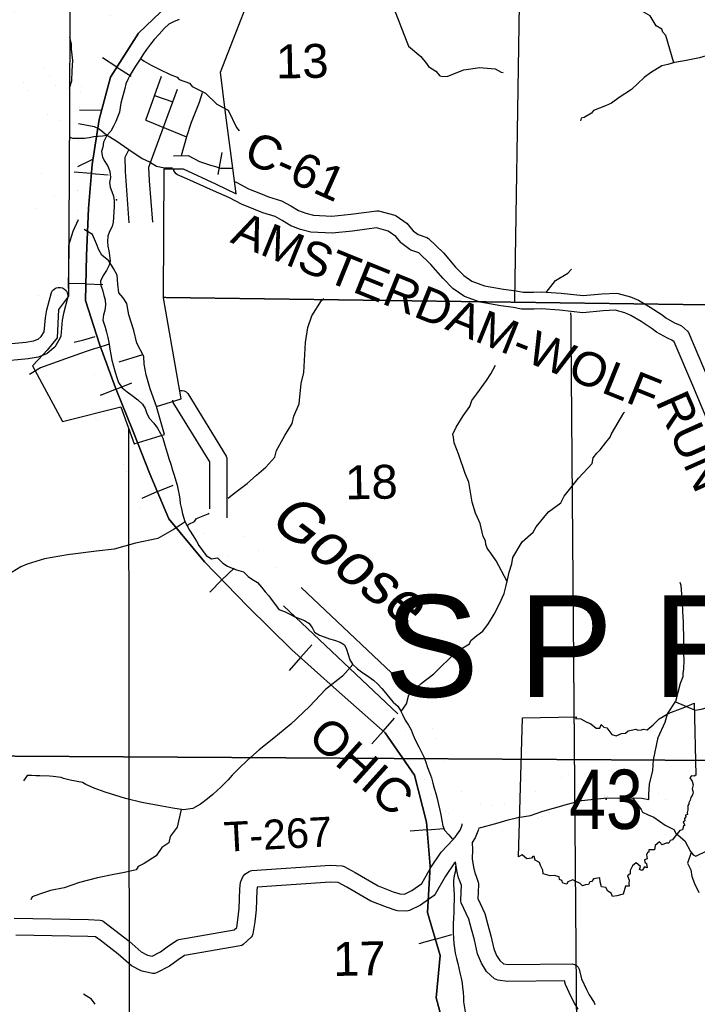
# Model space of a CAD drawing. Header units: feet. Extents: x -155 to 2562643, y -56 to 364810.
# Tile 73 of 121: x 2437734 to 2445731, y 287517 to 299133. Entities that reach past the tile are written whole.
import ezdxf
from ezdxf.enums import TextEntityAlignment as Align

# ---------------------------------------------------------------- set-up
doc = ezdxf.new("R2010")
doc.units = ezdxf.units.FT
doc.header["$MEASUREMENT"] = 0
for name, pattern in [('CENTER', [2, 1.25, -0.25, 0.25, -0.25]), ('HIDDEN2', [0.1875, 0.125, -0.0625]), ('water', [0])]:
    doc.linetypes.add(name, pattern=pattern)
for name, color, linetype in [('62', 7, 'Continuous'), ('COUNTY-LINE', 4, 'CENTER'), ('COUNTY-RD', 7, 'Continuous'), ('CR-TEXT', 7, 'Continuous'), ('HTEXT', 3, 'Continuous'), ('INCORPORATED', 3, 'Continuous'), ('RAILROAD', 6, 'Continuous'), ('RT-MKR', 7, 'Continuous'), ('SECTION', 8, 'HIDDEN2'), ('SECTION-TEXT', 8, 'Continuous'), ('STATE-RT', 2, 'Continuous'), ('STREET-URBAN', 15, 'Continuous'), ('TR-TEXT', 6, 'Continuous'), ('TWP-RD', 6, 'Continuous'), ('WATER-TEXT', 1, 'Continuous'), ('WATERWAY', 14, 'water')]:
    doc.layers.add(name, color=color, linetype=linetype)
doc.styles.add('ARIAL', font='arial.ttf')

# ---------------------------------------------------------------- blocks, each defined once
blk = doc.blocks.new('SR3')
at = {"layer": '62', "color": 0, "linetype": 'Continuous'}
blk.add_line((-834, -543), (-794, 884), dxfattribs=at)
for points in [[(-794, 884), (-240, 893), (-249, 876), (-197, 872), (-141, 842), (-94, 823), (-37, 777), (-2, 778), (12, 815), (39, 786), (70, 781), (124, 713), (168, 698), (222, 722), (262, 725), (291, 749), (367, 768), (388, 756), (428, 759), (448, 768), (484, 760), (545, 812), (609, 873), (707, 931), (853, 985), (968, 1034), (985, 294)], [(985, 294), (968, 283), (941, 288), (924, 267), (946, 233), (956, 196), (947, 156), (956, 122), (950, 94), (933, 67), (927, 40), (913, 12), (914, -3), (901, -16), (903, -62), (896, -88), (899, -110), (877, -115), (882, -134), (868, -148), (871, -172), (855, -188), (870, -219), (858, -229), (848, -266), (820, -274), (763, -343), (744, -369), (721, -376), (709, -403), (681, -403), (640, -421), (613, -389), (566, -428), (560, -472), (501, -471), (503, -494), (490, -500), (478, -523), (485, -563), (457, -573), (460, -596), (478, -610), (486, -655), (456, -646), (432, -683), (407, -674), (415, -643), (373, -605), (333, -635), (312, -684), (312, -717), (282, -737), (301, -783), (298, -815), (299, -845), (261, -844), (239, -926)], [(239, -926), (174, -942), (129, -951), (114, -914), (81, -895), (61, -857), (15, -852), (4, -800), (-2, -759), (-65, -769), (-82, -795), (-104, -801), (-117, -827), (-148, -829), (-180, -841), (-202, -816), (-255, -791), (-279, -778), (-330, -798), (-340, -822), (-380, -812), (-390, -785), (-414, -777), (-419, -748), (-471, -733), (-511, -739), (-581, -716), (-585, -679), (-609, -633), (-621, -602), (-665, -577), (-674, -540), (-689, -541), (-701, -556), (-751, -563), (-770, -548), (-798, -522), (-834, -543)]]:
    blk.add_lwpolyline(points, dxfattribs=at)
at = {"layer": 'RT-MKR', "color": 0, "linetype": 'Continuous'}
blk.add_lwpolyline([(-794, 884), (-240, 893), (-249, 876), (-197, 872), (-141, 842), (-94, 823), (-37, 777), (-2, 778), (12, 815), (39, 786), (70, 781), (124, 713), (168, 698), (222, 722), (262, 725), (291, 749), (367, 768), (388, 756), (428, 759), (448, 768), (484, 760), (545, 812), (609, 873), (707, 931), (853, 985), (968, 1034), (985, 294), (985, 294), (968, 283), (941, 288), (924, 267), (946, 233), (956, 196), (947, 156), (956, 122), (950, 94), (933, 67), (927, 40), (913, 12), (914, -3), (901, -16), (903, -62), (896, -88), (899, -110), (877, -115), (882, -134), (868, -148), (871, -172), (855, -188), (870, -219), (858, -229), (848, -266), (820, -274), (763, -343), (744, -369), (721, -376), (709, -403), (681, -403), (640, -421), (613, -389), (566, -428), (560, -472), (501, -471), (503, -494), (490, -500), (478, -523), (485, -563), (457, -573), (460, -596), (478, -610), (486, -655), (456, -646), (432, -683), (407, -674), (415, -643), (373, -605), (333, -635), (312, -684), (312, -717), (282, -737), (301, -783), (298, -815), (299, -845), (261, -844), (239, -926), (239, -926), (174, -942), (129, -951), (114, -914), (81, -895), (61, -857), (15, -852), (4, -800), (-2, -759), (-65, -769), (-82, -795), (-104, -801), (-117, -827), (-148, -829), (-180, -841), (-202, -816), (-255, -791), (-279, -778), (-330, -798), (-340, -822), (-380, -812), (-390, -785), (-414, -777), (-419, -748), (-471, -733), (-511, -739), (-581, -716), (-585, -679), (-609, -633), (-621, -602), (-665, -577), (-674, -540), (-689, -541), (-701, -556), (-751, -563), (-770, -548), (-798, -522), (-834, -543), (-834, -543), (-794, 884)], close=True, dxfattribs=at)
at = {"layer": 'RT-MKR', "color": 0}
blk.add_point((63, 48), dxfattribs=at)

msp = doc.modelspace()

# ---------------------------------------------------------------- linework, layer by layer
at = {"layer": 'COUNTY-LINE', "const_width": 0.04, "flags": 128}
msp.add_lwpolyline([(2433767.48, 280068.62), (2433960.36, 295947.48), (2438311, 295873.37), (2438331, 300369.98), (2438397.21, 303924.39), (2438397.21, 303924.39), (2438465.08, 307568.07), (2438513.28, 317317.19), (2438705.4, 328072.08), (2438705.4, 328072.08), (2454632.61, 328014.9), (2454632.61, 328014.9), (2454865.23, 354559.61)], dxfattribs=at)
at = {"layer": 'COUNTY-RD'}
for points in [[(2445898.41, 294291.8), (2445676.72, 294816.57), (2445456.49, 295332.34), (2445431.8, 295354.32), (2445377.25, 295375.25), (2445249.55, 295448.08), (2445197.95, 295487.32), (2445069.5, 295573.2), (2444946.42, 295643.81), (2444875.12, 295673.45), (2444763.02, 295705.01), (2444617.92, 295700.27), (2444381.49, 295676.84), (2444104.16, 295706.36), (2443886.47, 295723.1), (2443803.99, 295717.56), (2443655.53, 295718.9), (2443560.8, 295736.31), (2443410.67, 295757.24), (2443167.4, 295800.43), (2442981.8, 295868.31), (2442970.31, 295874.29), (2442845.8, 295961.19), (2442730.49, 296078.51), (2442587.91, 296246.88), (2442444.54, 296384.79), (2442351.59, 296416.06), (2442337.58, 296423.39), (2442245.31, 296492.07), (2442236.81, 296500.1), (2442173.71, 296575.44), (2442083.17, 296639.48), (2441946.79, 296676.2), (2441663.39, 296638.33), (2441423.3, 296616.79), (2441169.55, 296626.67), (2441049.41, 296658.76), (2440934.88, 296701.97), (2440831.63, 296765.85), (2440748.54, 296811.44), (2440604.04, 296853.24), (2440498.62, 296899.24), (2440352.37, 296957.68), (2440209.56, 297031.63), (2440022.25, 297112.91), (2439705.64, 297256.6), (2439597.5, 297302.62), (2439579.26, 297315.83), (2439564.4, 297332.78), (2439553.69, 297352.61), (2439547.85, 297373.66)], [(2440270.06, 297223.39), (2440295.46, 297212.37), (2440435.65, 297139.78), (2440575.74, 297083.8), (2440672.11, 297041.75), (2440825.36, 296997.42), (2440932.42, 296938.67), (2441023.62, 296882.25), (2441110.66, 296849.41), (2441199.62, 296825.65), (2441418.23, 296817.13), (2441641.2, 296837.15), (2441950.02, 296878.41), (2441969.85, 296877.12), (2442160.91, 296825.67), (2442176.91, 296818.15), (2442305.06, 296727.51), (2442314.57, 296718.75), (2442378.85, 296642), (2442437.91, 296598.03)], [(2442437.91, 296598.03), (2442540.07, 296563.67), (2442559.03, 296552.17), (2442733.93, 296383.94), (2442878.33, 296213.41), (2442975.46, 296114.59), (2443068.79, 296049.45), (2443219.62, 295994.29), (2443441.98, 295954.81), (2443592.7, 295933.79), (2443674.64, 295918.74), (2443798.18, 295917.62), (2443887.43, 295923.62), (2444122.42, 295905.54), (2444382.21, 295877.9), (2444604.79, 295899.95), (2444779.64, 295905.66), (2444794.92, 295903.8), (2444940.83, 295862.73), (2445034.93, 295823.61), (2445174.97, 295743.26), (2445314.17, 295650.2), (2445360.1, 295615.27), (2445463.1, 295556.53), (2445528.93, 295531.28), (2445544.42, 295521.85), (2445614.43, 295459.5), (2445627.32, 295441.57), (2445860.8, 294894.76)], [(2437137.72, 295267.07), (2437808.52, 295329.35), (2437896.66, 295345.07), (2437950.84, 295365.83), (2437989.26, 295396.27), (2438022.69, 295452.68), (2438039.04, 295614.6), (2438054.56, 295709.05), (2438109.53, 295913.85), (2438122.71, 295936.65), (2438141.34, 295955.26), (2438164.14, 295968.41), (2438189.58, 295975.22), (2438215.91, 295975.2), (2438241.34, 295968.38), (2438264.14, 295955.2), (2438282.75, 295936.57), (2438295.9, 295913.77), (2438302.71, 295888.33), (2438302.69, 295862), (2438250.3, 295666.81), (2438237.4, 295588.31), (2438218.37, 295399.79), (2438211.56, 295379.08), (2438147.21, 295270.49), (2438135.14, 295256.68), (2438057.06, 295194.82), (2438043.81, 295187.27), (2437950.46, 295151.51), (2437835.37, 295130.99), (2437176.88, 295069.85)], [(2439622.25, 294759.22), (2439623.62, 294759.63), (2439649.95, 294760.35), (2439675.55, 294754.24), (2439698.71, 294741.71), (2439717.83, 294723.61), (2440171.34, 293985.72), (2440178.88, 293959.14), (2440180.17, 293254.48)], [(2439979.97, 293363.98), (2439978.96, 293916.77), (2439547.44, 294618.89), (2439539.93, 294644.12)]]:
    msp.add_lwpolyline(points, dxfattribs=at)
at = {"layer": 'INCORPORATED'}
msp.add_lwpolyline([(2438328.85, 299887.68), (2438324.58, 298927.47), (2438321.91, 298325.53), (2438320.73, 298061.4), (2438317.61, 297359.45), (2438311.39, 295960.73), (2438311, 295873.37), (2438311, 295873.37), (2438193.12, 295715.63), (2438177.93, 295380.58), (2438059.74, 295234), (2438010.02, 295182.78), (2438010.02, 295182.78), (2437886.82, 295048.01), (2438239.95, 294391.65), (2438926.08, 294565.81), (2438926.08, 294565.81), (2439084.88, 294128.03), (2439442.4, 294241.46), (2439347.2, 294568), (2439639.53, 294660.03), (2439431.72, 295852.8), (2439431.72, 295852.8), (2439437.86, 297372.72), (2439664.44, 297374.66), (2440051.75, 297192.62), (2440287.21, 297080.09), (2440251.12, 297381.68), (2440205.74, 297706.43), (2440158.47, 298066.27), (2440103.41, 298514.15), (2440103.41, 298514.15), (2440618.28, 299839.41)], dxfattribs=at)
at = {"layer": 'RAILROAD'}
for p, q in [((2438882.16, 298575.12), (2438711.31, 298683.78)), ((2438882.16, 298575.12), (2439051.25, 298467.59)), ((2438579.31, 297318.13), (2438377.56, 297335.11)), ((2438579.31, 297318.13), (2438779, 297301.32)), ((2438515.7, 296016.39), (2438313.3, 296021.72)), ((2438515.7, 296016.39), (2438716.02, 296011.11)), ((2438872.57, 294773.96), (2439058.62, 294848.4)), ((2438872.57, 294773.96), (2438684.58, 294698.75)), ((2439360.71, 293565.16), (2439174.27, 293486.21)), ((2439360.71, 293565.16), (2439545.24, 293643.31)), ((2440121.64, 292522.92), (2440264.82, 292663.13)), ((2440121.64, 292522.92), (2439976.98, 292381.27)), ((2441048.95, 291606.9), (2441182.63, 291756.18)), ((2441048.95, 291606.9), (2440913.88, 291456.06)), ((2442023.52, 290741), (2442156.16, 290891.21)), ((2442023.52, 290741), (2441889.5, 290589.23)), ((2442543.79, 289574.09), (2442341.97, 289557.82)), ((2442543.79, 289574.09), (2442743.53, 289590.2)), ((2442639.9, 288285.78), (2442832.2, 288342.15)), ((2442639.9, 288285.78), (2442445.6, 288228.82))]:
    msp.add_line(p, q, dxfattribs=at)
at = {"layer": 'RAILROAD', "const_width": 0.08}
msp.add_lwpolyline([(2439657.85, 299479.08), (2439136.14, 298974.49), (2438806.33, 298455.89), (2438672.4, 297955.31), (2438588.45, 297426.7), (2438544.47, 296904.09), (2438524.48, 296349.45), (2438510.49, 295818.84), (2438676.4, 295306.24), (2438866.29, 294789.65), (2439072.18, 294275.05), (2439272.07, 293774.47), (2439495.94, 293245.86), (2439913.71, 292735.27), (2440427.42, 292210.66), (2440947.13, 291698.07), (2441474.83, 291225.52), (2442048.51, 290718.93), (2442392.32, 290218.35), (2442536.24, 289667.72), (2442578.22, 289147.11), (2442548.23, 288598.48), (2442696.15, 288093.89), (2442650.18, 287593.31), (2442790.1, 287068.71)], dxfattribs=at)
at = {"layer": 'RAILROAD'}
for points in [[(2442790.1, 287068.71), (2442650.18, 287593.31), (2442696.15, 288093.89), (2442548.23, 288598.48), (2442578.22, 289147.11), (2442536.24, 289667.72), (2442392.32, 290218.35), (2442048.51, 290718.93), (2441474.83, 291225.52), (2440947.13, 291698.07), (2440427.42, 292210.66), (2439913.71, 292735.27), (2439495.94, 293245.86), (2439272.07, 293774.47), (2439072.18, 294275.05), (2438866.29, 294789.65), (2438676.4, 295306.24), (2438510.49, 295818.84), (2438524.48, 296349.45), (2438544.47, 296904.09), (2438588.45, 297426.7), (2438672.4, 297955.31), (2438806.33, 298455.89), (2439136.14, 298974.49), (2439657.85, 299479.08)], [(2439657.85, 299479.08), (2439136.14, 298974.49), (2438806.33, 298455.89), (2438672.4, 297955.31), (2438588.45, 297426.7), (2438544.47, 296904.09), (2438524.48, 296349.45), (2438510.49, 295818.84), (2438676.4, 295306.24), (2438866.29, 294789.65), (2439072.18, 294275.05), (2439272.07, 293774.47), (2439495.94, 293245.86), (2439913.71, 292735.27), (2440427.42, 292210.66), (2440947.13, 291698.07), (2441474.83, 291225.52), (2442048.51, 290718.93), (2442392.32, 290218.35), (2442536.24, 289667.72), (2442578.22, 289147.11), (2442548.23, 288598.48), (2442696.15, 288093.89), (2442650.18, 287593.31), (2442790.1, 287068.71)]]:
    msp.add_lwpolyline(points, dxfattribs=at)
at = {"layer": 'SECTION'}
for points in [[(2443577.14, 295802.12), (2444084.82, 328025.31)], [(2439431.74, 295858.22), (2455082.51, 295646.45)], [(2444368.97, 279871.08), (2444240.03, 295674.91)], [(2439018.6, 294307.73), (2439033.63, 280002.8)], [(2454919.46, 290336.46), (2433893.77, 290465.75)]]:
    msp.add_lwpolyline(points, dxfattribs=at)
at = {"layer": 'STATE-RT', "color": 2, "linetype": 'Continuous'}
for p, q in [((2441055.42, 292436.14), (2442403.46, 291162.15)), ((2440849.36, 292218.1), (2442197.4, 290944.11))]:
    msp.add_line(p, q, dxfattribs=at)
at = {"layer": 'STATE-RT', "color": 2, "linetype": 'Continuous', "const_width": 0.05}
for points in [[(2438321.44, 298221.07), (2438306.49, 298226.6), (2438243.99, 298262.74), (2438178.83, 298328.85), (2438105.76, 298423.09), (2438037.99, 298548.05), (2437966.04, 298688.11), (2437916.32, 298848.38), (2437842.59, 299010.09), (2437771.49, 299114.37), (2437536.07, 299344.47), (2436897.88, 299867.16), (2436435.46, 300258.38), (2436165.62, 300523.51), (2435900.33, 300841.97), (2435787.06, 300946.51)], [(2438320.02, 297901.73), (2438178.43, 297954.1), (2438058.75, 298023.32), (2437952.67, 298130.95), (2437853.7, 298258.57), (2437772.67, 298407.99), (2437687.26, 298574.27), (2437635.44, 298741.28), (2437580.27, 298862.29), (2437540.45, 298920.69), (2437335.79, 299120.73), (2436705.94, 299636.58), (2436233.16, 300036.56), (2435944.7, 300320.01), (2435682.41, 300634.85), (2435583.6, 300726.05)], [(2438503.08, 298566.93), (2438513.67, 298624.41), (2438548.06, 298733.15), (2438580.52, 298837.85), (2438613.34, 298918.51), (2438660.15, 299001.37), (2438718.93, 299086.42), (2438785.88, 299161.56), (2438872.61, 299253.03), (2438979.18, 299356.82), (2439052.25, 299424.04), (2439093.81, 299456.72), (2439133.55, 299477.35), (2439197.35, 299496.32), (2439273.22, 299511.47), (2439428.93, 299543.83), (2439556.71, 299569.76), (2439624.44, 299592.8), (2439679.9, 299633.7), (2439743.12, 299690.75), (2439794.11, 299761.65), (2439849.56, 299855.62)], [(2438436.45, 298038.02), (2438444.4, 298174.43), (2438461.92, 298339.04), (2438489.62, 298493.78), (2438503.08, 298566.93)], [(2438421.22, 296857.55), (2438419.59, 296905.33), (2438415.86, 297019.52), (2438417.1, 297201.94), (2438420.09, 297400.41), (2438422.79, 297618.92), (2438427.15, 297859.5), (2438436.45, 298038.02), (2438320.73, 298061.4)], [(2436108.91, 296019.74), (2436268.78, 296166.24), (2436401.84, 296265.45), (2436449.95, 296312.04), (2436490.79, 296365.65), (2436566.46, 296481.88), (2436684.96, 296541.99), (2436826.42, 296600.82), (2436992.25, 296667.56), (2437093.82, 296719.54), (2437214.7, 296805.55), (2437720.82, 297130.62), (2437887.44, 297248.94), (2438055.48, 297372.55), (2438318.4, 297536.81)], [(2438317.61, 297359.45), (2438420.09, 297400.41)], [(2436311.59, 295798.56), (2436460.26, 295934.8), (2436596.66, 296036.49), (2436674.89, 296112.26), (2436736.15, 296192.67), (2436773.96, 296250.74), (2436810.6, 296269.33), (2436940.02, 296323.16), (2437116.85, 296394.32), (2437249.94, 296462.44), (2437382.82, 296556.99), (2437888.82, 296881.98), (2438063.18, 297005.8), (2438224.08, 297124.15), (2438316.82, 297182.09)], [(2438438.48, 295848.76), (2438443.5, 295857.43), (2438447.05, 295887.55), (2438435.64, 295979.58), (2438431.51, 296119.82), (2438429.69, 296240.05), (2438437.69, 296372.45), (2438444.27, 296466.75), (2438464.84, 296563.26), (2438497.47, 296655.94), (2438446.27, 296731.35), (2438429.85, 296757.17), (2438423.21, 296799.16), (2438421.22, 296857.55)], [(2438763.96, 294524.66), (2438745.42, 294569.09), (2438714.23, 294644.79), (2438657.44, 294824.35), (2438598.43, 295017.9), (2438533.41, 295211.36), (2438493.15, 295357.08), (2438438.02, 295558.71), (2438391.39, 295728.39), (2438392.91, 295760.48), (2438400.46, 295790.65), (2438425.94, 295827.11), (2438438.48, 295848.76)], [(2440117.09, 292887.66), (2440029.64, 292978.37), (2439982.61, 293027.43), (2439946.37, 293055.07), (2439916.59, 293069.96), (2439889.05, 293078), (2439867.2, 293080.66), (2439818.37, 293079.94), (2439762.75, 293072.36), (2439671.46, 293058.24), (2439529.02, 293049.24), (2439440.67, 293057.4), (2439344.96, 293094.09), (2439286.81, 293146.52), (2439241.35, 293203.24), (2439186.21, 293309.58), (2439102.05, 293512.26), (2439007.48, 293755.46), (2438917.83, 293990.57), (2438823.51, 294232.38), (2438813.23, 294251.32), (2438799.65, 294266.9), (2438781.69, 294289.32), (2438764.66, 294301.71), (2438706.1, 294345.62), (2438590.25, 294480.57)], [(2439979.97, 293363.98), (2439949.57, 293372.86), (2439883.16, 293380.92), (2439795.83, 293379.64), (2439719.55, 293369.24), (2439639.02, 293356.78), (2439533.38, 293350.12), (2439509.43, 293352.32), (2439504.94, 293354.05), (2439494.01, 293367.68), (2439458.39, 293436.38), (2439380.41, 293624.16), (2439287.44, 293863.26), (2439197.73, 294098.53), (2439175.07, 294156.64)], [(2440333.07, 293095.88), (2440245.9, 293186.29), (2440183.05, 293251.85), (2440180.17, 293254.05)], [(2442960.37, 289643.52), (2442855.69, 289707.12), (2442758.29, 289792.49), (2442671.54, 289881.3), (2442603.53, 289974.12), (2442535.65, 290102.81), (2442485.46, 290220.96), (2442437.37, 290360.4), (2442392.27, 290496.74), (2442338.01, 290633.29), (2442286.26, 290759.17), (2442228.48, 290876.04), (2442169.98, 290979.08)], [(2445861.36, 289470.95), (2445672.2, 289642.84), (2445476.74, 289824.79), (2445320.79, 289964.14), (2445199.43, 290063.04), (2445079.17, 290144.43), (2444967.12, 290201.97), (2444848.58, 290243.58), (2444728.46, 290267.17), (2444600.04, 290283.28), (2444485.1, 290283.89), (2444363.38, 290275.07), (2444257.67, 290250.21), (2444137.39, 290199.51), (2443972.61, 290115.04), (2443822.01, 290029.71), (2443714.21, 289970.88), (2443616.56, 289925.69), (2443538.84, 289896.74), (2443445.26, 289871.42), (2443355.02, 289859.24)], [(2445791.71, 289124.49), (2445657.64, 289250.71), (2445469.12, 289422.02), (2445274.56, 289603.13), (2445125.99, 289735.9), (2445020.25, 289822.06), (2444926.03, 289885.83), (2444848.36, 289925.71), (2444769.58, 289953.36), (2444680.82, 289970.79), (2444580.5, 289983.38), (2444495.16, 289983.83), (2444408.84, 289977.57), (2444350.91, 289963.95), (2444264.25, 289927.43), (2444115.05, 289850.94), (2443967.83, 289767.53), (2443849.21, 289702.78), (2443732.08, 289648.59), (2443630.58, 289610.78), (2443504.76, 289576.74), (2443395.16, 289561.94)], [(2443380.95, 289560.7), (2443286.97, 289557.03), (2443192.63, 289568.38), (2443149.87, 289578.41)]]:
    msp.add_lwpolyline(points, dxfattribs=at)
at = {"layer": 'STATE-RT', "color": 2, "linetype": 'Continuous'}
for points in [[(2441042.87, 292446.76, 0.05, 0.05, 0), (2440959.62, 292509.71, 0.05, 0.05, 0), (2440854.71, 292594.59, 0.05, 0.05, 0), (2440741.08, 292695.45, 0.05, 0.05, 0), (2440625.71, 292803.65, 0.05, 0.05, 0), (2440489.7, 292935.76, 0.05, 0.05, 0), (2440365.32, 293062.43, 0.05, 0.05, 0), (2440333.07, 293095.88, 0.05, 0.05, 0)], [(2440861.91, 292207.48, 0.05, 0.05, 0), (2440774.76, 292273.39, 0.05, 0.05, 0), (2440660.69, 292365.67, 0.05, 0.05, 0), (2440538.86, 292473.81, 0.05, 0.05, 0), (2440418.57, 292586.63, 0.05, 0.05, 0), (2440278.14, 292723.04, 0.05, 0.05, 0), (2440150.3, 292853.21, 0.05, 0.05, 0), (2440117.09, 292887.66, 0.05, 0.05, 0)], [(2443369.23, 289860.48, 0.05, 0.05, 0), (2443299.09, 289857.73, 0.05, 0.05, 0), (2443244.97, 289864.24, 0.05, 0.05, 0), (2443179.73, 289879.55, 0.05, 0.05, 0), (2443111.62, 289902.65, 0.05, 0.05, 0), (2443033.79, 289949.94, 0.05, 0.05, 0), (2442964.77, 290010.43, 0.05, 0.05, 0), (2442900.98, 290075.74, 0.05, 0.05, 0), (2442858.57, 290133.62, 0.05, 0.05, 0), (2442806.85, 290231.67, 0.05, 0.05, 0), (2442765.66, 290328.64, 0.05, 0.05, 0), (2442721.59, 290456.42, 0.05, 0.05, 0), (2442674.33, 290599.32, 0.05, 0.05, 0), (2442616.15, 290745.73, 0.05, 0.05, 0), (2442559.78, 290882.83, 0.05, 0.05, 0), (2442493.6, 291016.68, 0.05, 0.05, 0), (2442430.88, 291127.18, 0.05, 0.05, 0)]]:
    msp.add_lwpolyline(points, format="xyseb", dxfattribs=at)
at = {"layer": 'STREET-URBAN'}
for points in [[(2438321.91, 298325.53), (2438350.63, 298412.24), (2438354.66, 298528.24), (2438360.57, 298652.58), (2438346.34, 298786.61), (2438345.37, 298844.7), (2438324.58, 298927.47)], [(2439222.4, 297948.61), (2439406.76, 298467.16)], [(2439278.25, 297449.31), (2439595.24, 298314.46)], [(2439324.99, 298237.16), (2439539.98, 298163.65)], [(2439644.06, 297529.25), (2439705.99, 297756.1), (2439762.56, 297922.94), (2439854.53, 298160.22), (2439893.57, 298272.79)], [(2438438.37, 298070.98), (2438699.45, 298066.63)], [(2438429.72, 297908.75), (2438613.1, 297873.49), (2438673.35, 297843.91), (2438759.93, 297774.46), (2438868.48, 297709.19), (2439021.39, 297600.19), (2439180.25, 297497.25), (2439264.58, 297457.84), (2439347.01, 297406.4), (2439445.18, 297385.15), (2439537.55, 297387.26)], [(2439222.4, 297948.61), (2439704.39, 297750.22)], [(2439026.74, 296738.29), (2438983.58, 297343.3), (2438978.17, 297509.63), (2439022.32, 297599.59)], [(2439549.96, 297526.32), (2439723.9, 297531.74), (2439856.49, 297460.66), (2439986.84, 297417.62), (2440044.99, 297400.05), (2440105.15, 297380.5), (2440251.12, 297381.68)], [(2440076.24, 297308.61), (2440125.56, 297567.08)], [(2438420.09, 297400.41), (2438590.44, 297482.42)], [(2439306.64, 296746.58), (2439266.49, 297233.35), (2439257.14, 297391.63), (2439278.25, 297449.31)], [(2438311.39, 295960.73), (2438314.13, 296225.43), (2438315.08, 296471.91), (2438363.66, 296638.68), (2438426.85, 296776.16)], [(2439347.2, 294568), (2439273.42, 294777.88), (2439228.03, 294941.88), (2439204.94, 295069.98), (2439198.17, 295160.13), (2439116.83, 295317.82), (2439081.56, 295467.87), (2439024.01, 295649.81), (2439009.42, 295719.85), (2438996.86, 295785.9), (2438954.28, 295853.71), (2438905.81, 295909.44), (2438892.93, 296013.57), (2438886.04, 296117.75), (2438841.35, 296199.57), (2438786.59, 296289.33), (2438704.04, 296354.8), (2438667.52, 296416.65), (2438640.89, 296490.6), (2438593.96, 296600.46), (2438494.73, 296659.98)], [(2438378.83, 295327.85), (2438493.15, 295357.08), (2438624.22, 295396)], [(2438906.75, 295095.61), (2439185.85, 295184.02)]]:
    msp.add_lwpolyline(points, dxfattribs=at)
msp.add_point((2438876.22, 297007.85), dxfattribs=at)
at = {"layer": 'TWP-RD'}
for points in [[(2442890.58, 289510.92), (2442894, 289514.61), (2442932.26, 289572.34), (2442955.8, 289631.6), (2442954.45, 289647.12)], [(2437669.19, 288534.82), (2438544.75, 288517.73), (2438682.69, 288509.6), (2438701.78, 288504.61), (2438719.53, 288495.99), (2438804.94, 288431.21), (2439025.03, 288261.24), (2439167.43, 288137.43), (2439241.96, 288097.4), (2439297.35, 288085.77), (2439395.78, 288136.93), (2439491.39, 288205.63), (2439591.95, 288274.35), (2439611.87, 288282.43), (2440265.15, 288395.25), (2440295.89, 288423.35), (2440309.66, 288514.99), (2440324.2, 288648.18), (2440333.42, 288878.62), (2440341.12, 288952.86), (2440344.38, 288966.17), (2440365.94, 289020.63), (2440377.46, 289038.03), (2440392.32, 289052.67), (2440443.67, 289085.6), (2440459.08, 289092.17), (2440475.37, 289096.09), (2441399.57, 289159.85), (2441541.49, 289149.02), (2441561.71, 289143.07), (2441693.52, 289071.74), (2441963.61, 288915.98), (2442141.13, 288845.62), (2442219.7, 288820.6), (2442277.27, 288818.17), (2442363.84, 288860.05), (2442480.76, 288943.37), (2442587.39, 289132.07), (2442706.42, 289310.53), (2442848.09, 289462.73), (2442890.08, 289509.97), (2442890.58, 289510.92)], [(2443149.87, 289578.41), (2443110.46, 289479.18), (2443074.04, 289424.23), (2443077.34, 289337.77), (2443072, 289234.52), (2443089.85, 289136.23), (2443105.37, 289067.65), (2443120.29, 289029.02), (2443145.05, 288957.19), (2443147.79, 288939.66), (2443145.52, 288835.42), (2443142.45, 288766.09), (2443224.06, 288587.4), (2443258.71, 288453.87), (2443293.66, 288325.12), (2443329.59, 288171.41), (2443361.08, 288093.85), (2443398.55, 288035.54), (2443442.87, 287995.16), (2443500.96, 287987.88), (2444255.38, 287995.23), (2444281.31, 287988.42), (2444304.53, 287975.03), (2444323.41, 287955.99), (2444336.6, 287932.67), (2444365.9, 287817.1), (2444424.44, 287691.19), (2444454.74, 287628.26), (2444513.89, 287538.02), (2444522.07, 287513.79)], [(2444325.35, 287460.83), (2444280.25, 287529.63), (2444243.65, 287605.66), (2444176.64, 287749.78), (2444165.34, 287794.34), (2443489.44, 287787.76), (2443376.34, 287801.93), (2443356.89, 287808.58), (2443339.21, 287819.04), (2443244.47, 287905.36), (2443182.76, 288001.38), (2443138.39, 288110.67), (2443099.72, 288276.14), (2443065.41, 288402.55), (2443034.86, 288520.23), (2442945.59, 288715.7), (2442941.05, 288739.02), (2442945.62, 288842.03), (2442947.26, 288917.29), (2442932.41, 288960.37), (2442913.53, 289009.24), (2442893.83, 289096.27), (2442875.28, 289198.4), (2442863.84, 289186.11), (2442757.87, 289027.24), (2442638.55, 288816.08), (2442623.86, 288799.76), (2442466.14, 288687.37), (2442334.33, 288623.6), (2442318.53, 288618.95), (2442302.19, 288616.94), (2442191.24, 288621.62), (2442178.12, 288623.94), (2442073.86, 288657.14), (2441876.34, 288735.44), (2441595.95, 288897.14), (2441494.52, 288952.02), (2441398.83, 288959.33), (2440536.7, 288899.84), (2440533, 288864.28), (2440523.76, 288633.31), (2440508.04, 288489.27), (2440486.72, 288347.32), (2440478.34, 288326.11), (2440465.41, 288307.34), (2440371.44, 288221.45), (2440355.22, 288211.49), (2440337.41, 288204.77), (2439677.95, 288090.88), (2439606.18, 288041.83), (2439500.8, 287966.11), (2439347.69, 287886.54), (2439325.43, 287880.84), (2439302.48, 287880.34), (2439179.79, 287906.09), (2439166.33, 287911), (2439053.08, 287971.82), (2438898.19, 288106.5), (2438683.38, 288272.39), (2438630.74, 288312.31), (2438536.9, 288317.85), (2437687.55, 288334.43)]]:
    msp.add_lwpolyline(points, dxfattribs=at)
at = {"layer": 'WATERWAY'}
for points in [[(2445452.88, 298625.48), (2445358.54, 298946.58), (2445323.66, 298985.88), (2445310.91, 299021.67), (2445245.96, 299060.3), (2445173.34, 299180.92), (2445065.82, 299242.66), (2444991.28, 299359.23), (2444913.83, 299421.63), (2444861.49, 299530.67), (2444806.4, 299577.54), (2444768.87, 299648.85), (2444732.1, 299682.09), (2444708.56, 299755.71), (2444683.66, 299797.24), (2444653.61, 299894.75), (2444596.32, 299951.59), (2444540.3, 300044.52), (2444501.94, 300057.7)], [(2442145.75, 299278.19), (2442219.88, 299083.47), (2442323.43, 298821.28), (2442468.24, 298700.25), (2442534.08, 298617.56), (2442558.9, 298580.03), (2442644.17, 298527.82), (2442693.41, 298472.81), (2442727.72, 298461.55), (2442787.76, 298466.88), (2442974.73, 298541.15), (2443164.64, 298569.4), (2443202.84, 298564.24), (2443345.42, 298553.37), (2443416.38, 298514.86), (2443440.55, 298509.39)], [(2439616.66, 299136.7), (2439549.11, 299108.58), (2439495.69, 299078.86), (2439440.79, 299031.03), (2439380.45, 298962.95), (2439321.94, 298900.95), (2439279.33, 298845.46), (2439230.87, 298783.76), (2439196.24, 298730.51), (2439148.13, 298656.77), (2439099.9, 298587.05), (2439069.23, 298535.92), (2439036.6, 298482.73), (2439012.07, 298427.78), (2438987.49, 298374.83), (2438977.02, 298320.29), (2438958.64, 298261.5), (2438942.14, 298206.78), (2438929.73, 298150.18), (2438921.21, 298097.71), (2438910.74, 298043.18), (2438890.35, 297984.33), (2438869.72, 297933.5), (2438841.17, 297878.43), (2438808.73, 297819.22), (2438763.99, 297767.67), (2438711.99, 297758.08), (2438661.82, 297754.57), (2438607.63, 297750.94), (2438555.69, 297739.35), (2438497.61, 297731.59), (2438361.12, 297731.49), (2438340.93, 297738.62), (2438319.3, 297740.42)], [(2446817.97, 299015.03), (2446675.03, 298987.75), (2446509.82, 298927.99), (2446313.11, 298839.48), (2446137.48, 298799.52), (2445876.43, 298719.61), (2445756.83, 298684.9), (2445581.12, 298648.95), (2445463.24, 298628.31), (2445383.48, 298606.5), (2445311.65, 298588.88), (2445178.96, 298507.8), (2445101.89, 298452), (2444954.42, 298308.47), (2444807.94, 298215.06), (2444719.09, 298146.97), (2444645.5, 298117.29), (2444504.26, 298062.07), (2444480.82, 298031.5), (2444395.66, 297979.52), (2444361.71, 297972.75), (2444352.38, 297938.49)], [(2439160.09, 298675.11), (2439203.16, 298643.99), (2439286.3, 298597.74), (2439379.51, 298549.72), (2439511.08, 298488.51), (2439591.97, 298454.24), (2439614.59, 298426.68), (2439737.73, 298385.33), (2439770.61, 298345.98), (2439926.59, 298267.28), (2440059.54, 298137.98), (2440193.36, 298064.81), (2440293.69, 297862.65), (2440324.46, 297821.33)], [(2438763.99, 297767.67), (2438724.09, 297688.15), (2438715.75, 297629.67), (2438699.2, 297576.96), (2438711.13, 297513.05), (2438738.83, 297459.65), (2438776.88, 297396.53), (2438796.61, 297340.89), (2438804.69, 297270.84), (2438794.29, 297214.3), (2438801.96, 297158.29), (2438821.63, 297104.66), (2438843.25, 297053.09), (2438850.98, 296995.08), (2438848.91, 296928.75), (2438844.53, 296872.39), (2438840.56, 296801.98), (2438836.18, 296745.62), (2438827.6, 296695.15), (2438795.16, 296635.94), (2438774.64, 296581.11), (2438770.56, 296514.71), (2438776.16, 296460.66), (2438785.79, 296406.72), (2438793.46, 296350.72), (2438803.32, 296288.76), (2438790.73, 296238.18), (2438760.47, 296173.01), (2438717.91, 296115.5), (2438689.72, 296048.39), (2438693.2, 295998.28), (2438710.8, 295946.59), (2438728.82, 295880.86), (2438742.4, 295829.05), (2438748.18, 295768.98), (2438738.01, 295704.41), (2438723.47, 295651.76), (2438717.31, 295587.31), (2438741.82, 295505.71), (2438759.6, 295448), (2438775.61, 295382.2), (2438789.96, 295304.31), (2438799.7, 295246.36), (2438809.56, 295184.4), (2438821.6, 295116.48), (2438839.79, 295044.73), (2438862, 294973.09), (2438879.84, 294913.38), (2438899.74, 294851.72), (2438943.76, 294790.78), (2439003.49, 294742.36), (2439063.05, 294699.96), (2439128.92, 294647.71), (2439184.7, 294597.16), (2439214.35, 294545.83), (2439236.15, 294488.25), (2439266.1, 294426.89), (2439317.97, 294372.21), (2439359.86, 294315.22), (2439395.96, 294250.03), (2439421.71, 294194.57), (2439439.31, 294142.88), (2439459.4, 294075.2), (2439477.41, 294009.46), (2439495.01, 293957.77), (2439517.16, 293888.15), (2439539.25, 293820.53), (2439557.15, 293758.81), (2439577.17, 293693.13), (2439590.75, 293641.32), (2439604.57, 293581.49), (2439616.15, 293529.62), (2439623.76, 293475.63), (2439629.31, 293423.58), (2439645.14, 293363.8), (2439655, 293301.84), (2439683.7, 293214.34), (2439711.35, 293162.95), (2439739.06, 293109.56), (2439783.25, 293042.6), (2439821.29, 292979.47), (2439848.94, 292928.08), (2439890.88, 292869.09), (2439934.78, 292812.16), (2439998.3, 292771.89), (2440068.32, 292784.02), (2440132.54, 292719.67), (2440187.84, 292685.18), (2440240.79, 292662.66), (2440293.67, 292642.15), (2440374.8, 292618.47), (2440430.63, 292565.92), (2440482.03, 292527.29), (2440539.34, 292492.86), (2440587.14, 292440.07), (2440630.98, 292385.15), (2440672.69, 292334.18), (2440714.46, 292281.2), (2440752.15, 292230.12), (2440791.97, 292175.08), (2440858.97, 292152.98), (2440858.97, 292152.98), (2440922.25, 292120.73), (2440981.57, 292086.36), (2441042.49, 292066.09), (2441093.37, 292045.52), (2441146.6, 292012.97), (2441186.3, 291961.95), (2441214.01, 291908.55), (2441273.39, 291872.17), (2441326.21, 291853.67), (2441391.27, 291829.51), (2441448.11, 291811.13), (2441515.06, 291791.04), (2441566.34, 291756.42), (2441589.97, 291704.92), (2441609.87, 291643.25), (2441631.85, 291579.65), (2441663.51, 291528.38), (2441719.4, 291473.82), (2441783.1, 291427.53), (2441840.41, 291393.09), (2441908.3, 291340.9), (2441959.93, 291294.25), (2442007.67, 291243.46), (2442049.38, 291192.49), (2442099.42, 291131.73), (2442143.14, 291080.83), (2442194.78, 291034.17), (2442228.46, 290982.97), (2442256.22, 290927.56), (2442282.03, 290870.1), (2442321.97, 290811.04), (2442353.81, 290753.76), (2442377.74, 290692.22), (2442405.74, 290628.79), (2442444.13, 290553.62), (2442476.15, 290490.32), (2442503.92, 290434.92), (2442525.83, 290373.32), (2442545.74, 290311.66), (2442571.67, 290250.18), (2442593.52, 290190.58), (2442609.47, 290126.79), (2442627.31, 290067.08), (2442645.26, 290003.35), (2442659.02, 289945.52), (2442677.15, 289875.78), (2442693.22, 289807.98), (2442704.91, 289752.1), (2442714.89, 289686.12), (2442726.75, 289624.22), (2442746.42, 289570.59), (2442798.24, 289517.91), (2442837.51, 289467.2)], [(2443947.93, 295914.93), (2444057.7, 296054.5), (2444202.26, 296143.86), (2444245.46, 296188.89)], [(2440193.3, 293488.47), (2440243.16, 293527.53), (2440324.11, 293589.44), (2440416.92, 293659.62), (2440527.21, 293758.24), (2440639.54, 293854.9), (2440745.41, 293973.46), (2440763.91, 294050.01), (2440862.59, 294226.51), (2440949.9, 294370.71), (2440970.2, 294457.32), (2441031.41, 294602.94), (2441056.65, 294841.94), (2441086.08, 294972.83), (2441109.04, 295323.98), (2441133.49, 295502.85), (2441182.84, 295640.2), (2441295.47, 295821.02), (2441322.89, 295844.34)], [(2438789.96, 295304.31), (2438644.14, 295259.39), (2438612.27, 295248.67), (2438518.61, 295220.55), (2438275.76, 295133.02), (2437981.22, 295024.31), (2437850.79, 294946.81)], [(2443485.07, 292504.38), (2443358.73, 292748.95), (2443294.74, 292839.7), (2443251.47, 292896.85), (2443234.51, 292942.56), (2443229.6, 292986.53), (2443202.54, 293036.03), (2443167.35, 293189.53), (2443137.87, 293259.01), (2443114.77, 293310.59), (2443074.05, 293439.93), (2443035.15, 293677.51), (2442992.96, 293780.77), (2442916.31, 294001.48), (2442861.32, 294142.53), (2442853.97, 294208.49), (2442845.26, 294242.36), (2442883.68, 294325.36), (2442969.15, 294461.5), (2443047.12, 294571.43), (2443071.76, 294642.1), (2443130.38, 294717.54), (2443243.46, 294876.33), (2443294.02, 294953.59), (2443347.38, 295057.71)], [(2442234.29, 290971.33), (2442298.18, 291060.39), (2442328.09, 291167.25), (2442473.76, 291300.72), (2442621.84, 291414.2), (2442885.21, 291676.5), (2443041.75, 291768.13), (2443058.98, 291808.59), (2443129.99, 291866.26), (2443199.08, 291919.89), (2443265.44, 292009.52), (2443333.35, 292121.23), (2443397.09, 292240.86), (2443450.73, 292364.27), (2443474.92, 292456.98), (2443489.58, 292525.43), (2443509.8, 292616.04), (2443543.88, 292714.98), (2443554.41, 292789.35), (2443662.95, 292974.09), (2443792.95, 293089.17), (2443827.77, 293152.06), (2443974.59, 293327.63), (2444120.79, 293435.06), (2444161.37, 293510.09), (2444329.43, 293726.2), (2444490.4, 293896.08), (2444503.09, 293962.48), (2444546.09, 294017.53), (2444585.36, 294058.47), (2444649.75, 294146.06), (2444702.65, 294207.34), (2444719.87, 294247.8), (2444863.23, 294495.42), (2444871.76, 294501.07)], [(2439687.47, 293207.34), (2439557.63, 293121.63), (2439363.33, 293013.14), (2439101.8, 292957.26), (2438848.62, 292885.53), (2438640.51, 292864.89), (2438298.57, 292819.25), (2438028.82, 292773.21), (2437821.57, 292710.51), (2437746.06, 292676.78), (2437647.03, 292616.48), (2437587.67, 292577.09), (2437520.75, 292515.5), (2437433.66, 292459.47), (2437344.85, 292389.38), (2437301.01, 292376.39), (2437268.98, 292373.68)], [(2439709.05, 293167.22), (2439728.81, 293183.53), (2439798.43, 293211.12), (2439819.74, 293247.66), (2439958.98, 293302.84), (2439971.49, 293312.97)], [(2443147.11, 289595.47), (2443381.24, 289657.74), (2443498.84, 289692.4), (2443612.55, 289720.97), (2443762.45, 289744.33), (2443897.84, 289791.4), (2443963.58, 289812.9), (2444105.14, 289852.1), (2444184.86, 289875.9), (2444362.42, 289919.91), (2444592.53, 289943.04), (2444628.48, 289949.84), (2444852.95, 289954.81), (2445075.61, 289949.72), (2445160.15, 289933.56), (2445158.89, 289995.65), (2445166.48, 290116.04), (2445207.32, 290277.24), (2445212.83, 290401.59), (2445269.68, 290663.33), (2445352.17, 290847.49), (2445378.32, 290942.25), (2445477.53, 291092.72), (2445533.35, 291306.34), (2445563.88, 291383.16), (2445565.15, 291419.26), (2445572.07, 291473.51), (2445573.97, 291577.74), (2445572.31, 291659.86), (2445573.42, 291703.96), (2445571.31, 291808.11), (2445568.89, 292026.46), (2445560.24, 292156.51), (2445556.37, 292248.59), (2445540.09, 292458.62), (2445529.34, 292494.45)], [(2441664.38, 291527.53), (2441545.66, 291388.37), (2441344.32, 291231.63), (2441155.89, 291031.1), (2440935.57, 290821.84), (2440732.43, 290655.04), (2440560.7, 290521), (2440422.84, 290397.73), (2440320.58, 290299.29), (2440241.99, 290219.4), (2440194.95, 290166.26), (2440159.56, 290131.42), (2440134.04, 290104.81), (2440106.51, 290078.15), (2440065.19, 290039.16), (2440011.97, 289993.9), (2439950.86, 289942.46), (2439869.94, 289878.55), (2439776.72, 289828.4), (2439668.78, 289811.98), (2439540.11, 289829.17), (2439367.02, 289861.41), (2439175.78, 289899.25), (2438982.36, 289945.06), (2438742.25, 290019.89), (2438614.97, 290067.17), (2438513.87, 290109.01), (2438477.27, 290134.25), (2438330.36, 290161.05), (2438249.79, 290179.3), (2438225.45, 290192.79), (2438131.02, 290202.72), (2438086.8, 290207.75), (2437970.44, 290211.19), (2437926.31, 290212.21), (2437872.11, 290215.02), (2437823.97, 290215.96), (2437781.1, 290154.9)], [(2445471.93, 291084.23), (2445706.23, 290987.58), (2445776.17, 290999.14), (2445909.76, 291036.16), (2446013.41, 291066.51), (2446040.82, 291099.18), (2446140.25, 291139.45), (2446237.77, 291175.67), (2446438.2, 291278.29), (2446575.63, 291323.41), (2446605.53, 291332.09)], [(2444965.55, 289952.24), (2445066.3, 289815.27), (2445084.95, 289785.63), (2445151.78, 289753.04), (2445216.52, 289724.42), (2445352.78, 289629.26), (2445454.09, 289577.4), (2445478.95, 289537.88), (2445583.07, 289446.01), (2445649.79, 289319.25), (2445682.63, 289281.91), (2445713.02, 289266.55), (2445850.05, 289331.7), (2445895.05, 289386.79), (2446117.42, 289594.09), (2446303.58, 289708.42), (2446346.53, 289765.47), (2446496.7, 289874.99), (2446603.68, 290037.66), (2446658.42, 290106.99), (2446746.37, 290219.14), (2446824.75, 290309.04), (2446849.59, 290369.7), (2446889.29, 290402.55)], [(2439641.47, 289815.63), (2439607.37, 289676.38), (2439592.71, 289607.93), (2439508.77, 289495.86), (2439496.2, 289423.45), (2439411.15, 289365.47), (2439344.96, 289267.82), (2439202.45, 289176.5), (2439130.99, 289140.86), (2439109.67, 289104.32), (2438969.95, 289073.18), (2438844.13, 289048.35), (2438652.47, 289008.04), (2438441, 288955.27), (2438257.84, 288891.1), (2438098.03, 288861.52), (2438002.44, 288829.34), (2437914.87, 288797.35), (2437881.04, 288784.58), (2437865.7, 288750.18)], [(2445659.71, 289307.97), (2445616.48, 289182.26), (2445654.18, 289102.95), (2445667.82, 289023.1), (2445697.5, 288943.61), (2445747.84, 288834.52)], [(2442878.79, 289146.87), (2442877.13, 289090.5), (2442862.7, 289033.84), (2442852.23, 288979.31), (2442853.82, 288925.13), (2442859.49, 288869.07), (2442863.32, 288806.93), (2442863.08, 288746.67), (2442858.99, 288680.28), (2442857.15, 288605.92), (2442853.42, 288527.48), (2442851.1, 288469.17), (2442850.56, 288418.95), (2442850.26, 288360.7), (2442854.21, 288294.55), (2442857.99, 288234.41), (2442863.65, 288178.35), (2442873.45, 288118.4), (2442887.27, 288058.56), (2442903.1, 287998.79), (2442928.43, 287889.09), (2442944.38, 287825.3), (2442954.12, 287767.35), (2442961.68, 287715.37), (2442967.28, 287661.31), (2442971.18, 287597.16), (2442972.7, 287544.99), (2442992.19, 287429.1)], [(2438626.53, 287516.71), (2438583.19, 287577.87), (2438485.73, 287637.83)]]:
    msp.add_lwpolyline(points, dxfattribs=at)

# ---------------------------------------------------------------- block references
at = {"layer": 'RT-MKR', "xscale": 1.150001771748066, "yscale": 1.150001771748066}
msp.add_blockref('SR3', (2444581.31, 289881.14), dxfattribs=at)

# ---------------------------------------------------------------- texts
at = {"layer": 'CR-TEXT', "style": 'ARIAL'}
for s, height, rotation, p in [('C-61', 400, 336, (2440306.47, 297359.24)), ('AMSTERDAM-WOLF', 399.9998, 338, (2440162.46, 296399.18)), ('RUN', 400, 294, (2445121.78, 294583.1))]:
    msp.add_text(s, height=height, rotation=rotation, dxfattribs=at).set_placement(p, align=Align.BOTTOM_LEFT)
at = {"layer": 'HTEXT', "style": 'ARIAL'}
msp.add_text('S P R I  N G F I  E L D', height=1200, dxfattribs=at).set_placement((2450417.61, 291743.67), align=Align.MIDDLE_CENTER)
at = {"layer": 'RAILROAD', "style": 'ARIAL'}
msp.add_text('OHIC', height=400, rotation=318, dxfattribs=at).set_placement((2441553.54, 290090.46), align=Align.BOTTOM_CENTER)
at = {"layer": 'RT-MKR', "style": 'ARIAL', "width": 0.8}
msp.add_text('43', height=700, dxfattribs=at).set_placement((2444654.03, 289935.93), align=Align.MIDDLE)
at = {"layer": 'SECTION-TEXT', "style": 'ARIAL'}
for s, p in [('13', (2441073.96, 298324.75)), ('18', (2441890.45, 293359.11)), ('17', (2441748.44, 287736.11))]:
    msp.add_text(s, height=400, rotation=1, dxfattribs=at).set_placement(p, align=Align.BOTTOM_CENTER)
at = {"layer": 'TR-TEXT', "style": 'ARIAL'}
msp.add_text('T-267', height=350, rotation=3, dxfattribs=at).set_placement((2440158.83, 289211.15), align=Align.BOTTOM_LEFT)
at = {"layer": 'WATER-TEXT', "style": 'ARIAL', "oblique": 10}
msp.add_text('Goose', height=500, rotation=323, dxfattribs=at).set_placement((2441385.47, 292455.36), align=Align.BOTTOM_CENTER)

doc.saveas('drawing.dxf')
